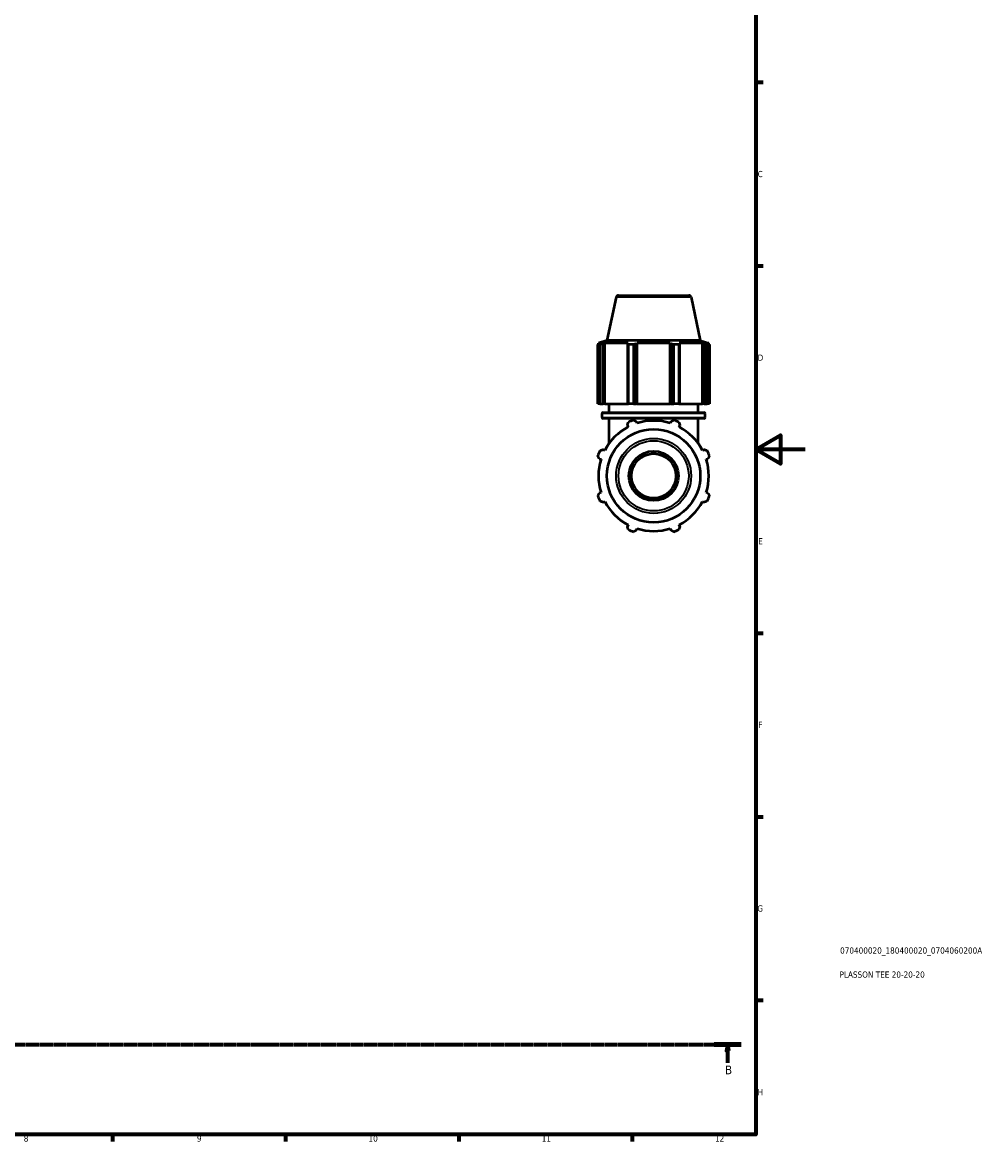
# Model space of a CAD drawing. Header units: millimetres. Extents: x 0 to 914, y 0 to 939.
# Tile 3 of 6: x 524 to 914, y 17 to 470. Entities that reach past the tile are written whole.
import ezdxf

# ---------------------------------------------------------------- set-up
doc = ezdxf.new("R2010")
doc.units = ezdxf.units.MM
doc.linetypes.add('CHAIN', pattern=[0.7087, 0.4724, -0.0591, 0.1181, -0.0591])
for name, color, linetype, lineweight in [('Border (ISO)', 7, 'Continuous', 70), ('Section Line (ISO)', 7, 'CHAIN', 70), ('Title (ISO)', 7, 'Continuous', 50), ('Visible (ISO)', 7, 'Continuous', 50), ('Visible Narrow (ISO)', 7, 'Continuous', 35)]:
    doc.layers.add(name, color=color, linetype=linetype, lineweight=lineweight)
doc.styles.add('Label Text (ISO)', font='tahoma.ttf')
doc.styles.add('Note Text (ISO)', font='tahoma.ttf')

# ---------------------------------------------------------------- blocks, each defined once
blk = doc.blocks.new('Borders Default Border')
at = {"layer": 'Border (ISO)'}
for p, q in [((821, 445.5), (823.9, 445.5)), ((821, 371.25), (823.9, 371.25)), ((821, 222.75), (823.9, 222.75)), ((821, 148.5), (823.9, 148.5)), ((821, 74.25), (823.9, 74.25)), ((560.67, 20), (560.67, 17.1)), ((630.75, 20), (630.75, 17.1)), ((700.83, 20), (700.83, 17.1)), ((770.92, 20), (770.92, 17.1))]:
    blk.add_line(p, q, dxfattribs=at)
at = {"layer": 'Border (ISO)', "flags": 128}
for points in [[(20, 20), (20, 574), (821, 574), (821, 20), (20, 20)], [(841, 297), (821, 297), (831, 302.77), (831, 291.23), (821, 297)]]:
    blk.add_lwpolyline(points, dxfattribs=at)
at = {"layer": 'Border (ISO)', "color": 232, "true_color": 0xca0064, "char_height": 2.5, "attachment_point": 7, "style": 'Note Text (ISO)'}
for s, insert in [('C', (821.73, 407.08)), ('D', (821.73, 332.88)), ('E', (821.94, 258.63)), ('F', (822, 184.38)), ('G', (821.61, 110.08)), ('H', (821.74, 35.88)), ('8', (524.81, 17.04)), ('9', (594.88, 17.05)), ('10', (664.29, 17.05)), ('11', (734.37, 17.1)), ('12', (804.46, 17.1))]:
    blk.add_mtext(s, dxfattribs=dict(at, insert=insert))
blk = doc.blocks.new('Title Blocks ISO')
at = {"layer": 'Title (ISO)', "color": 232, "true_color": 0xca0064, "style": 'Note Text (ISO)'}
for tag, p in [('PART_NUMBER_001', (34.08, 73.13)), ('DESCRIPTION_001', (33.84, 63.4))]:
    blk.add_attdef(tag, p, '', height=2.5, dxfattribs=at)
blk = doc.blocks.new('2dTransSection0')
at = {"layer": 'Section Line (ISO)', "linetype": 'CHAIN'}
blk.add_line((242.01, 56.35), (815.08, 56.35), dxfattribs=at)
at = {"layer": 'Section Line (ISO)', "linetype": 'Continuous', "lineweight": 140}
for p, q in [((242.01, 56.35), (252.94, 56.35)), ((804.14, 56.35), (815.08, 56.35))]:
    blk.add_line(p, q, dxfattribs=at)
at = {"layer": 'Section Line (ISO)', "linetype": 'Continuous'}
for p, q in [((247.48, 56.35), (246.98, 53.85)), ((247.48, 53.85), (247.48, 56.35)), ((247.98, 53.85), (247.48, 56.35)), ((809.61, 56.35), (809.11, 53.85)), ((809.61, 53.85), (809.61, 56.35)), ((810.11, 53.85), (809.61, 56.35)), ((246.98, 53.85), (247.98, 53.85)), ((247.48, 48.94), (247.48, 53.85)), ((809.11, 53.85), (810.11, 53.85)), ((809.61, 48.94), (809.61, 53.85))]:
    blk.add_line(p, q, dxfattribs=at)
at = {"layer": 'Section Line (ISO)', "linetype": 'Continuous', "flags": 128}
for points in [[(247.98, 53.85), (247.48, 56.35), (246.98, 53.85), (247.98, 53.85)], [(810.11, 53.85), (809.61, 56.35), (809.11, 53.85), (810.11, 53.85)]]:
    blk.add_lwpolyline(points, dxfattribs=at)
at = {"layer": 'Section Line (ISO)'}
for points in [[(247.98, 53.85), (247.48, 56.35), (246.98, 53.85), (247.98, 53.85)], [(810.11, 53.85), (809.61, 56.35), (809.11, 53.85), (810.11, 53.85)]]:
    blk.add_solid(points, dxfattribs=at)
at = {"layer": 'Section Line (ISO)', "char_height": 3.5, "attachment_point": 7, "style": 'Label Text (ISO)'}
for insert in [(246.41, 44.35), (808.54, 44.35)]:
    blk.add_mtext('B', dxfattribs=dict(at, insert=insert))

msp = doc.modelspace()

# ---------------------------------------------------------------- linework, layer by layer
at = {"layer": 'Visible (ISO)'}
for p, q in [((764.4725, 358.516), (760.7617, 341.0581)), ((765.4507, 359.3081), (793.8311, 359.3081)), ((794.8092, 358.516), (798.52, 341.0581)), ((760.7617, 341.0581), (757.3209, 339.9401)), ((758.3539, 339.9401), (757.3209, 339.9401)), ((757.3209, 339.5301), (757.3209, 339.9401)), ((758.3539, 339.9401), (757.6672, 339.7061)), ((759.2041, 339.7061), (759.8428, 339.9401)), ((759.2041, 315.5081), (759.2041, 339.7061)), ((759.8428, 315.5081), (759.8428, 339.9401)), ((769.3346, 339.9401), (759.8428, 339.9401)), ((798.52, 341.0581), (760.7617, 341.0581)), ((769.3346, 339.9401), (769.0022, 339.7061)), ((769.0022, 339.7061), (769.0022, 315.5081)), ((772.7126, 339.7061), (772.9291, 339.9401)), ((772.7126, 315.5081), (772.7126, 339.7061)), ((772.9291, 315.5081), (772.9291, 339.9401)), ((786.3526, 339.9401), (772.9291, 339.9401)), ((786.3526, 315.5081), (786.3526, 339.9401)), ((786.3526, 339.9401), (786.5691, 339.7061)), ((786.5691, 339.7061), (786.5691, 315.5081)), ((790.2796, 339.7061), (789.9471, 339.9401)), ((799.439, 339.9401), (789.9471, 339.9401)), ((790.2796, 315.5081), (790.2796, 339.7061)), ((798.52, 341.0581), (801.9609, 339.9401)), ((799.439, 315.5081), (799.439, 339.9401)), ((799.439, 339.9401), (800.0776, 339.7061)), ((800.0776, 339.7061), (800.0776, 315.5081)), ((801.6145, 339.7061), (800.9278, 339.9401)), ((801.9609, 339.9401), (800.9278, 339.9401)), ((801.9609, 339.5301), (801.9609, 339.9401)), ((757.9265, 339.3942), (757.0586, 339.3942)), ((757.0586, 315.5081), (757.0586, 339.3942)), ((757.9265, 339.3942), (757.9265, 315.5081)), ((771.5143, 339.3942), (769.4191, 339.3942)), ((769.4191, 315.5081), (769.4191, 339.3942)), ((771.5143, 339.3942), (771.5143, 315.5081)), ((789.8626, 339.3942), (787.7674, 339.3942)), ((787.7674, 315.5081), (787.7674, 339.3942)), ((789.8626, 339.3942), (789.8626, 315.5081)), ((802.2232, 339.3942), (801.3553, 339.3942)), ((801.3553, 315.5081), (801.3553, 339.3942)), ((802.2232, 339.3942), (802.2232, 315.5081)), ((757.9265, 315.5081), (757.0586, 315.5081)), ((757.9265, 315.5081), (759.2041, 315.5081)), ((759.8428, 315.5081), (759.2041, 315.5081)), ((759.8428, 315.5081), (769.0022, 315.5081)), ((761.6409, 311.9214), (761.6409, 315.5081)), ((769.0022, 315.5081), (769.4191, 315.5081)), ((771.5143, 315.5081), (769.4191, 315.5081)), ((771.5143, 315.5081), (772.7126, 315.5081)), ((772.9291, 315.5081), (772.7126, 315.5081)), ((772.9291, 315.5081), (786.3526, 315.5081)), ((786.5691, 315.5081), (786.3526, 315.5081)), ((786.5691, 315.5081), (787.7674, 315.5081)), ((789.8626, 315.5081), (787.7674, 315.5081)), ((789.8626, 315.5081), (790.2796, 315.5081)), ((790.2796, 315.5081), (799.439, 315.5081)), ((797.6409, 311.9214), (797.6409, 315.5081)), ((800.0776, 315.5081), (799.439, 315.5081)), ((800.0776, 315.5081), (801.3553, 315.5081)), ((802.2232, 315.5081), (801.3553, 315.5081)), ((758.7609, 309.8881), (758.7609, 311.5214)), ((759.1609, 311.9214), (800.1209, 311.9214)), ((800.1209, 309.4881), (759.1609, 309.4881)), ((761.6409, 299.5059), (761.6409, 309.4881)), ((772.9291, 307.595), (772.7126, 308.2817)), ((786.5691, 308.2817), (786.3526, 307.595)), ((797.6409, 299.5059), (797.6409, 309.4881)), ((800.5209, 309.8881), (800.5209, 311.5214)), ((769.0022, 306.7448), (769.3346, 306.1062)), ((789.9471, 306.1062), (790.2796, 306.7448)), ((759.8428, 296.6143), (759.2041, 296.9468)), ((800.0776, 296.9468), (799.439, 296.6143)), ((757.6672, 293.2363), (758.3539, 293.0198)), ((800.9278, 293.0198), (801.6145, 293.2363)), ((758.3539, 279.5963), (757.6672, 279.3798)), ((801.6145, 279.3798), (800.9278, 279.5963)), ((759.2041, 275.6694), (759.8428, 276.0019)), ((799.439, 276.0019), (800.0776, 275.6694)), ((769.3346, 266.51), (769.0022, 265.8714)), ((772.7126, 264.3344), (772.9291, 265.0211)), ((786.3526, 265.0211), (786.5691, 264.3344)), ((790.2796, 265.8714), (789.9471, 266.51))]:
    msp.add_line(p, q, dxfattribs=at)
for radius in [18.8792, 10, 9]:
    msp.add_circle((779.6409, 286.3081), radius, dxfattribs=at)
for centre, radius, start, end in [((765.4507, 358.3081), 1, 90, 168), ((793.8311, 358.3081), 1, 12, 90), ((759.1609, 311.5214), 0.4, 90, 180), ((759.1609, 309.8881), 0.4, 180, 270), ((779.6409, 286.3081), 24, 109.791984, 115.208016), ((779.6409, 286.3081), 22.32, 72.5, 107.5), ((779.6409, 286.3081), 24, 64.791984, 70.208016), ((800.1209, 311.5214), 0.4, 0, 90), ((800.1209, 309.8881), 0.4, 270, 0), ((779.6409, 286.3081), 22.32, 117.5, 152.5), ((779.6409, 286.3081), 22.32, 27.5, 62.5), ((779.6409, 286.3081), 24, 154.791984, 160.208016), ((779.6409, 286.3081), 24, 19.791984, 25.208016), ((779.6409, 286.3081), 22.32, 162.5, 197.5), ((779.6409, 286.3081), 22.32, 342.5, 17.5), ((779.6409, 286.3081), 24, 199.791984, 205.208016), ((779.6409, 286.3081), 24, 334.791984, 340.208016), ((779.6409, 286.3081), 22.32, 207.5, 242.5), ((779.6409, 286.3081), 22.32, 297.5, 332.5), ((779.6409, 286.3081), 24, 244.791984, 250.208016), ((779.6409, 286.3081), 22.32, 252.5, 287.5), ((779.6409, 286.3081), 24, 289.791984, 295.208016)]:
    msp.add_arc(centre, radius, start, end, dxfattribs=at)
for points, weights in [([(757.0586, 339.3942), (757.3691, 339.5564), (757.6672, 339.7061)], [1, 1.00277014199, 1.00472710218]), ([(759.2041, 339.7061), (758.5783, 339.5564), (757.9265, 339.3942)], [1.00472710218, 1.00277014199, 1]), ([(769.4191, 339.3942), (769.2064, 339.5564), (769.0022, 339.7061)], [1, 1.00277014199, 1.00472710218]), ([(772.7126, 339.7061), (772.1257, 339.5564), (771.5143, 339.3942)], [1.00472710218, 1.00277014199, 1]), ([(787.7674, 339.3942), (787.1561, 339.5564), (786.5691, 339.7061)], [1, 1.00277014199, 1.00472710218]), ([(790.2796, 339.7061), (790.0753, 339.5564), (789.8626, 339.3942)], [1.00472710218, 1.00277014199, 1]), ([(801.3553, 339.3942), (800.7034, 339.5564), (800.0776, 339.7061)], [1, 1.00277014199, 1.00472710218]), ([(801.6145, 339.7061), (801.9126, 339.5564), (802.2232, 339.3942)], [1.00472710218, 1.00277014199, 1]), ([(769.0022, 306.7448), (769.2064, 307.3706), (769.4191, 308.0225)], [1.00472710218, 1.00277014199, 1]), ([(771.5143, 308.8904), (772.1257, 308.5798), (772.7126, 308.2817)], [1, 1.00277014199, 1.00472710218]), ([(786.5691, 308.2817), (787.1561, 308.5798), (787.7674, 308.8904)], [1.00472710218, 1.00277014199, 1]), ([(789.8626, 308.0225), (790.0753, 307.3706), (790.2796, 306.7448)], [1, 1.00277014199, 1.00472710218]), ([(757.6672, 293.2363), (757.3691, 293.8233), (757.0586, 294.4346)], [1.00472710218, 1.00277014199, 1]), ([(757.9265, 296.5298), (758.5783, 296.7426), (759.2041, 296.9468)], [1, 1.00277014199, 1.00472710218]), ([(800.0776, 296.9468), (800.7034, 296.7426), (801.3553, 296.5298)], [1.00472710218, 1.00277014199, 1]), ([(802.2232, 294.4346), (801.9126, 293.8233), (801.6145, 293.2363)], [1, 1.00277014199, 1.00472710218]), ([(757.0586, 278.1815), (757.3691, 278.7929), (757.6672, 279.3798)], [1, 1.00277014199, 1.00472710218]), ([(759.2041, 275.6694), (758.5783, 275.8736), (757.9265, 276.0863)], [1.00472710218, 1.00277014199, 1]), ([(801.3553, 276.0863), (800.7034, 275.8736), (800.0776, 275.6694)], [1, 1.00277014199, 1.00472710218]), ([(801.6145, 279.3798), (801.9126, 278.7929), (802.2232, 278.1815)], [1.00472710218, 1.00277014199, 1]), ([(769.4191, 264.5937), (769.2064, 265.2455), (769.0022, 265.8714)], [1, 1.00277014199, 1.00472710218]), ([(772.7126, 264.3344), (772.1257, 264.0363), (771.5143, 263.7258)], [1.00472710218, 1.00277014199, 1]), ([(787.7674, 263.7258), (787.1561, 264.0363), (786.5691, 264.3344)], [1, 1.00277014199, 1.00472710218]), ([(790.2796, 265.8714), (790.0753, 265.2455), (789.8626, 264.5937)], [1.00472710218, 1.00277014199, 1])]:
    msp.add_rational_spline(points, weights, degree=2, dxfattribs=at)
at = {"layer": 'Visible Narrow (ISO)'}
for p, q in [((794.6225, 358.516), (764.6593, 358.516)), ((800.2638, 311.5214), (759.0179, 311.5214)), ((759.0179, 309.8881), (800.2638, 309.8881))]:
    msp.add_line(p, q, dxfattribs=at)
for radius in [15.1684, 14.1902]:
    msp.add_circle((779.6409, 286.3081), radius, dxfattribs=at)

# ---------------------------------------------------------------- block references
msp.add_blockref('Borders Default Border', (0, 0))
msp.add_blockref('Title Blocks ISO', (821, 20)).add_auto_attribs({'PART_NUMBER_001': '070400020_180400020_0704060200A', 'DESCRIPTION_001': 'PLASSON TEE 20-20-20'})
at = {"layer": 'Section Line (ISO)'}
msp.add_blockref('2dTransSection0', (0, 0), dxfattribs=at)

doc.saveas('drawing.dxf')
